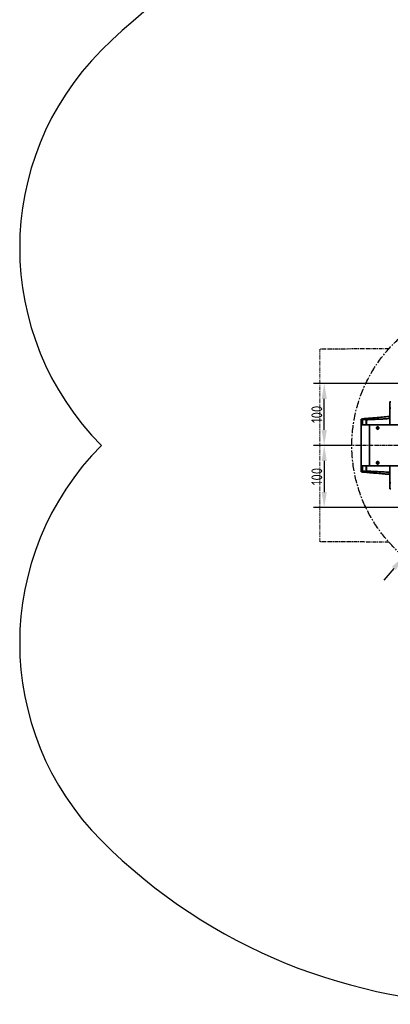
# Model space of a CAD drawing. Header units: millimetres. Extents: x 13873 to 18697, y 1443 to 6366.
# Tile 3 of 28: x 14908 to 15505, y 2589 to 4175. Entities that reach past the tile are written whole.
import ezdxf

# ---------------------------------------------------------------- set-up
doc = ezdxf.new("R2010")
doc.units = ezdxf.units.MM
doc.header["$PDSIZE"] = -1
doc.linetypes.add('CENTER', pattern=[10.16, 6.35, -1.27, 1.27, -1.27])
doc.linetypes.add('CENTERX2', pattern=[20.32, 12.7, -2.54, 2.54, -2.54])
doc.styles.add('标准汉字', font='gbenor.shx', dxfattribs={"bigfont": 'gbcbig.shx'})
doc.dimstyles.new('ISO-25', dxfattribs={"dimscale": 5, "dimtxt": 3.5, "dimasz": 5, "dimexe": 3.5, "dimexo": 0.625, "dimtad": 1, "dimdec": 1, "dimdsep": 46, "dimtxsty": '标准汉字', "dimcen": 2.5, "dimclrd": 1, "dimclre": 1, "dimadec": 0, "dimazin": 0, "dimtfac": 1, "dimtdec": 1, "dimtmove": 1, "dimatfit": 3, "dimfxl": 1, "dimarcsym": 0})

# ---------------------------------------------------------------- blocks, each defined once
blk = doc.blocks.new('*D68')
at = {"color": 1, "lineweight": -2, "transparency": 16777216}
for p, q in [((15522.6, 3589.4), (15381.4, 3589.4)), ((15398.9, 3514.4), (15398.9, 3564.4)), ((15441.9, 3489.4), (15381.4, 3489.4))]:
    blk.add_line(p, q, dxfattribs=at)
at = {"color": 1, "transparency": 16777216}
for points in [[(15394.7, 3564.4), (15403.1, 3564.4), (15398.9, 3589.4)], [(15394.7, 3514.4), (15403.1, 3514.4), (15398.9, 3489.4)]]:
    blk.add_solid(points, dxfattribs=at)
at = {"layer": 'Defpoints', "color": 0, "transparency": 16777216}
for p in [(15398.9, 3589.4), (15525.7, 3589.4), (15445, 3489.4)]:
    blk.add_point(p, dxfattribs=at)
at = {"color": 0, "transparency": 16777216, "insert": (15387, 3539.4), "char_height": 17.5, "attachment_point": 5, "rotation": 90, "style": '标准汉字'}
blk.add_mtext('100', dxfattribs=at)
blk = doc.blocks.new('*D69')
at = {"color": 1, "lineweight": -2, "transparency": 16777216}
for p, q in [((15441.9, 3489.4), (15381.4, 3489.4)), ((15398.9, 3464.4), (15398.9, 3414.4)), ((15518.3, 3389.4), (15381.4, 3389.4))]:
    blk.add_line(p, q, dxfattribs=at)
at = {"color": 1, "transparency": 16777216}
for points in [[(15394.7, 3464.4), (15403.1, 3464.4), (15398.9, 3489.4)], [(15394.7, 3414.4), (15403.1, 3414.4), (15398.9, 3389.4)]]:
    blk.add_solid(points, dxfattribs=at)
at = {"layer": 'Defpoints', "color": 0, "transparency": 16777216}
for p in [(15445, 3489.4), (15398.9, 3389.4), (15521.4, 3389.4)]:
    blk.add_point(p, dxfattribs=at)
at = {"color": 0, "transparency": 16777216, "insert": (15387, 3439.4), "char_height": 17.5, "attachment_point": 5, "rotation": 90, "style": '标准汉字'}
blk.add_mtext('100', dxfattribs=at)
blk = doc.blocks.new('*D71')
at = {"color": 1, "lineweight": -2, "transparency": 16777216}
for p, q in [((15907.3, 3766), (15841.7, 3687.4)), ((15527.1, 3310.6), (15825.7, 3668.2)), ((15511.1, 3291.4), (15495.1, 3272.2))]:
    blk.add_line(p, q, dxfattribs=at)
at = {"color": 1, "transparency": 16777216}
for points in [[(15838.5, 3690.1), (15844.9, 3684.8), (15825.7, 3668.2)], [(15507.9, 3294.1), (15514.3, 3288.7), (15527.1, 3310.6)]]:
    blk.add_solid(points, dxfattribs=at)
at = {"layer": 'Defpoints', "color": 0, "transparency": 16777216}
for p in [(15825.7, 3668.2), (15527.1, 3310.6)]:
    blk.add_point(p, dxfattribs=at)
at = {"color": 0, "transparency": 16777216, "insert": (15878.1, 3749.5), "char_height": 17.5, "attachment_point": 5, "rotation": 50.1465, "style": '标准汉字'}
blk.add_mtext('∅465.9', dxfattribs=at)

msp = doc.modelspace()

# ---------------------------------------------------------------- linework, layer by layer
at = {"color": 40, "linetype": 'CENTER', "true_color": 0xf8d731}
for p, q in [((15503.21, 3645.18), (15392.02, 3644.43)), ((15503.21, 3333.66), (15392.02, 3334.41))]:
    msp.add_line(p, q, dxfattribs=at)
at = {"color": 2, "linetype": 'CENTER', "lineweight": 20}
msp.add_line((15392.02, 3334.41), (15392.02, 3644.43), dxfattribs=at)
at = {"linetype": 'Continuous', "lineweight": 35}
for p, q in [((15504.41, 3559.42), (15506.41, 3559.42)), ((15504.41, 3549.42), (15504.41, 3559.42)), ((15506.41, 3549.42), (15504.41, 3549.42)), ((15504.41, 3522.42), (15504.41, 3549.42)), ((15458.52, 3531.77), (15460.52, 3531.77)), ((15458.52, 3530.44), (15458.52, 3531.77)), ((15460.52, 3530.44), (15458.52, 3530.44)), ((15458.52, 3522.42), (15458.52, 3530.44)), ((15458.52, 3456.42), (15458.52, 3522.42)), ((15458.52, 3522.42), (15471.86, 3522.42)), ((15460.52, 3531.77), (15460.52, 3530.44)), ((15460.52, 3530.44), (15460.52, 3522.42)), ((15460.84, 3531.59), (15460.85, 3530.87)), ((15460.85, 3522.42), (15460.85, 3530.87)), ((15466.33, 3530.89), (15466.33, 3522.42)), ((15466.63, 3531.31), (15466.79, 3530.82)), ((15466.79, 3522.42), (15466.79, 3530.82)), ((15471.86, 3522.42), (15471.86, 3456.42)), ((15471.86, 3522.42), (15614.51, 3522.42)), ((15471.86, 3456.42), (15458.52, 3456.42)), ((15458.52, 3448.41), (15458.52, 3456.42)), ((15458.52, 3448.41), (15460.52, 3448.41)), ((15458.52, 3447.07), (15458.52, 3448.41)), ((15460.52, 3447.07), (15458.52, 3447.07)), ((15460.52, 3456.42), (15460.52, 3448.41)), ((15460.52, 3448.41), (15460.52, 3447.73)), ((15460.52, 3447.34), (15460.52, 3447.07)), ((15460.84, 3447.25), (15460.85, 3447.97)), ((15460.85, 3456.42), (15460.85, 3447.97)), ((15466.33, 3447.95), (15466.33, 3456.42)), ((15466.63, 3447.53), (15466.79, 3448.02)), ((15466.79, 3456.42), (15466.79, 3448.02)), ((15471.86, 3456.42), (15614.51, 3456.42)), ((15504.41, 3429.42), (15504.41, 3456.42)), ((15504.41, 3429.42), (15506.41, 3429.42)), ((15504.41, 3419.42), (15504.41, 3429.42)), ((15506.41, 3419.42), (15504.41, 3419.42))]:
    msp.add_line(p, q, dxfattribs=at)
at = {"color": 4, "linetype": 'CENTER'}
msp.add_line((16655.88, 3489.42), (15445.04, 3489.42), dxfattribs=at)
at = {"linetype": 'Continuous', "lineweight": 35, "flags": 128}
for points in [[(15460.85, 3530.87), (15460.93, 3530.88), (15461, 3530.88)], [(15486.83, 3517.47), (15486.69, 3518.31), (15486.28, 3519.03), (15485.67, 3519.5), (15484.95, 3519.67), (15484.23, 3519.5), (15483.61, 3519.03), (15483.21, 3518.31), (15483.06, 3517.47), (15483.21, 3516.63), (15483.61, 3515.92), (15484.23, 3515.44), (15484.95, 3515.27), (15485.67, 3515.44), (15486.28, 3515.92), (15486.69, 3516.63), (15486.83, 3517.47)], [(15486.83, 3461.37), (15486.69, 3462.21), (15486.28, 3462.93), (15485.67, 3463.4), (15484.95, 3463.57), (15484.23, 3463.4), (15483.61, 3462.93), (15483.21, 3462.21), (15483.06, 3461.37), (15483.21, 3460.53), (15483.61, 3459.82), (15484.23, 3459.34), (15484.95, 3459.17), (15485.67, 3459.34), (15486.28, 3459.82), (15486.69, 3460.53), (15486.83, 3461.37)], [(15460.85, 3447.97), (15460.93, 3447.96), (15461, 3447.96)]]:
    msp.add_lwpolyline(points, dxfattribs=at)
at = {"color": 2, "linetype": 'CENTERX2'}
msp.add_circle((15676.41, 3489.42), 232.94, dxfattribs=at)
at = {"color": 4}
for centre, radius, start, end in [((15676.41, 3489.42), 900, 225, 135), ((15358.21, 3807.62), 450, 135, 225), ((15358.21, 3171.22), 450, 135, 225)]:
    msp.add_arc(centre, radius, start, end, dxfattribs=at)
at = {"linetype": 'Continuous', "lineweight": 35}
for centre, radius, start, end in [((15503.97, 3534.97), 1.1, 66.42182, 95), ((15460.85, 3531.97), 0.33, 94.99999, 180), ((15460.83, 3531.28), 0.31, 87.88213, 175.99621), ((15460.81, 3530.58), 0.297, 82.87074, 170.4646), ((15449.6, 3528.7), 11.6, 10.83011, 14.42043), ((15466.54, 3530.04), 1.28, 86.18217, 103.81783), ((15466.33, 3529.47), 1.43, 71.46454, 90.14953), ((15486.34, 3517.47), 2.29, 112.62307, 247.37693), ((15486.03, 3517.31), 1.48, 173.81469, 277.17858), ((15486.05, 3517.61), 1.5, 83.70203, 185.3047), ((15486.34, 3461.37), 2.29, 112.62307, 247.37693), ((15486.03, 3461.21), 1.48, 173.81469, 277.17858), ((15486.05, 3461.51), 1.5, 83.70203, 185.3047), ((15460.81, 3448.26), 0.297, 189.5354, 277.12926), ((15460.83, 3447.56), 0.31, 184.00379, 272.11787), ((15460.85, 3446.87), 0.33, 180, 265.00001), ((15449.6, 3450.14), 11.6, 345.57957, 349.16989), ((15466.54, 3448.8), 1.28, 256.18217, 273.81783), ((15466.33, 3449.38), 1.43, 269.85047, 288.53546), ((15503.97, 3443.87), 1.1, 265, 293.57818)]:
    msp.add_arc(centre, radius, start, end, dxfattribs=at)
for points, knots in [([(15503.87, 3536.07), (15500.13, 3535.74), (15492.63, 3535.08), (15482.37, 3534.19), (15473.05, 3533.37), (15467.61, 3532.89), (15464.89, 3532.66)], [0, 0, 0, 0, 0.279855, 0.5599112, 0.780042, 1, 1, 1, 1]), ([(15504.41, 3532.95), (15504.37, 3533.45), (15504.3, 3534.44), (15504.17, 3535.31), (15504.05, 3535.81), (15503.96, 3536.04), (15503.9, 3536.06), (15503.87, 3536.07)], [0, 0, 0, 0, 0.2728475, 0.5358971, 0.696332, 0.871777, 1, 1, 1, 1]), ([(15504.43, 3535.94), (15504.37, 3535.96), (15504.21, 3536.03), (15504.05, 3536.02), (15503.95, 3536.02)], [0, 0, 0, 0, 0.4026718, 1, 1, 1, 1]), ([(15460.52, 3531.97), (15460.52, 3531.93), (15460.52, 3531.87), (15460.52, 3531.48), (15460.52, 3531.31)], [0, 0, 0, 0, 0.5574716, 1, 1, 1, 1]), ([(15460.52, 3531.31), (15460.52, 3531.19), (15460.52, 3530.99), (15460.52, 3530.74), (15460.52, 3530.63)], [0, 0, 0, 0, 0.559823, 1, 1, 1, 1]), ([(15464.89, 3532.66), (15464.13, 3532.59), (15462.77, 3532.47), (15461.41, 3532.35), (15460.82, 3532.3)], [0, 0, 0, 0, 0.5625641, 1, 1, 1, 1]), ([(15460.82, 3532.3), (15460.82, 3532.27), (15460.83, 3532.21), (15460.84, 3531.8), (15460.84, 3531.59)], [0, 0, 0, 0, 0.4980632, 1, 1, 1, 1]), ([(15461, 3530.88), (15461.97, 3530.96), (15463.72, 3531.09), (15465.46, 3531.22), (15466.24, 3531.28)], [0, 0, 0, 0, 0.55670047, 1, 1, 1, 1]), ([(15464.89, 3532.66), (15465.19, 3532.61), (15465.64, 3532.54), (15466.22, 3531.95), (15466.49, 3531.52), (15466.63, 3531.31)], [0, 0, 0, 0, 0.4983209, 0.7491411, 1, 1, 1, 1]), ([(15464.89, 3532.66), (15465.12, 3532.6), (15465.46, 3532.52), (15465.92, 3531.92), (15466.13, 3531.49), (15466.24, 3531.28)], [0, 0, 0, 0, 0.4983005, 0.7491292, 1, 1, 1, 1]), ([(15466.24, 3531.28), (15466.27, 3531.21), (15466.32, 3531.08), (15466.33, 3530.95), (15466.33, 3530.89)], [0, 0, 0, 0, 0.5600086, 1, 1, 1, 1]), ([(15466.79, 3530.82), (15469.13, 3530.9), (15473.87, 3531.06), (15481.27, 3531.39), (15488.86, 3531.76), (15496.58, 3532.19), (15501.8, 3532.5), (15504.41, 3532.66)], [0, 0, 0, 0, 0.1947124, 0.3933433, 0.5942657, 0.7966484, 1, 1, 1, 1]), ([(15460.52, 3447.54), (15460.52, 3447.65), (15460.52, 3447.85), (15460.52, 3448.1), (15460.52, 3448.22)], [0, 0, 0, 0, 0.5597633, 1, 1, 1, 1]), ([(15460.52, 3446.87), (15460.52, 3446.91), (15460.52, 3446.97), (15460.52, 3447.36), (15460.52, 3447.54)], [0, 0, 0, 0, 0.558237, 1, 1, 1, 1]), ([(15460.82, 3446.54), (15460.82, 3446.57), (15460.83, 3446.63), (15460.84, 3447.04), (15460.84, 3447.25)], [0, 0, 0, 0, 0.4980632, 1, 1, 1, 1]), ([(15464.89, 3446.19), (15464.13, 3446.25), (15462.77, 3446.37), (15461.42, 3446.49), (15460.82, 3446.54)], [0, 0, 0, 0, 0.5618201, 1, 1, 1, 1]), ([(15461, 3447.96), (15461.97, 3447.89), (15463.72, 3447.75), (15465.46, 3447.62), (15466.24, 3447.57)], [0, 0, 0, 0, 0.5569876, 1, 1, 1, 1]), ([(15464.89, 3446.19), (15465.12, 3446.24), (15465.46, 3446.32), (15465.92, 3446.92), (15466.13, 3447.35), (15466.24, 3447.57)], [0, 0, 0, 0, 0.4983005, 0.7491292, 1, 1, 1, 1]), ([(15464.89, 3446.19), (15465.19, 3446.23), (15465.64, 3446.31), (15466.22, 3446.89), (15466.49, 3447.32), (15466.63, 3447.53)], [0, 0, 0, 0, 0.4983209, 0.7491411, 1, 1, 1, 1]), ([(15503.87, 3442.78), (15501.84, 3442.95), (15497.9, 3443.3), (15492.21, 3443.8), (15486.77, 3444.27), (15481.34, 3444.75), (15475.77, 3445.24), (15470.21, 3445.72), (15466.63, 3446.03), (15464.89, 3446.19)], [0, 0, 0, 0, 0.1516635, 0.2942153, 0.427676, 0.5633438, 0.7092925, 0.8588591, 1, 1, 1, 1]), ([(15466.24, 3447.57), (15466.27, 3447.63), (15466.32, 3447.76), (15466.33, 3447.89), (15466.33, 3447.95)], [0, 0, 0, 0, 0.5467609, 1, 1, 1, 1]), ([(15466.79, 3448.02), (15468.31, 3447.97), (15471.5, 3447.87), (15476.63, 3447.66), (15482.06, 3447.42), (15487.53, 3447.14), (15492.97, 3446.85), (15498.56, 3446.54), (15502.42, 3446.31), (15504.41, 3446.19)], [0, 0, 0, 0, 0.1266839, 0.2656189, 0.4169768, 0.5624602, 0.6993625, 0.845202, 1, 1, 1, 1]), ([(15504.41, 3445.9), (15504.38, 3445.43), (15504.31, 3444.5), (15504.17, 3443.52), (15504.02, 3442.88), (15503.92, 3442.81), (15503.87, 3442.78)], [0, 0, 0, 0, 0.2524183, 0.5025668, 0.7509447, 1, 1, 1, 1])]:
    msp.add_open_spline(points, degree=3, knots=knots, dxfattribs=at)

# ---------------------------------------------------------------- dimensions: what is measured, and where the dimension line sits
dim = msp.add_diameter_dim_2p(p1=(15527.14, 3310.6), p2=(15825.68, 3668.24), dimstyle='ISO-25', override={"dimdec": 1})
dim.commit()
dim.dimension.update_dxf_attribs({"geometry": '*D71', "text_midpoint": (15887.17, 3741.9), "dimtype": 163})
for base, p2, picture, middle in [((15398.9, 3589.42), (15525.75, 3589.42), '*D68', (15387.03, 3539.42)), ((15398.9, 3389.42), (15521.41, 3389.42), '*D69', (15387.03, 3439.42))]:
    dim = msp.add_linear_dim(base=base, p1=(15445.04, 3489.42), p2=p2, angle=90, dimstyle='ISO-25')
    dim.commit()
    dim.dimension.update_dxf_attribs({"geometry": picture, "text_midpoint": middle})

doc.saveas('drawing.dxf')
